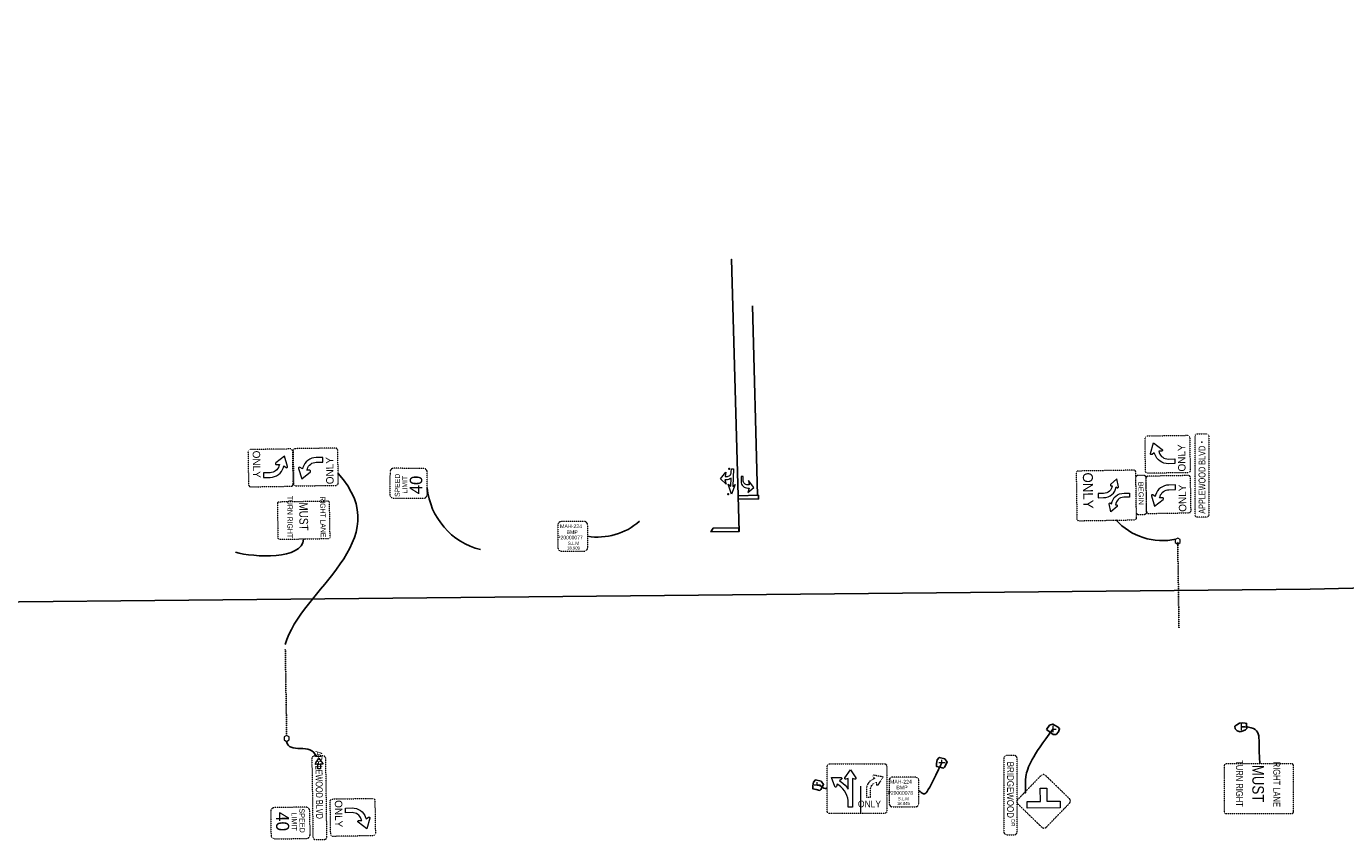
# Model space of a CAD drawing. Extents: x 2474761 to 2485264, y 499455 to 501118.
# Tile 18 of 30: x 2480686 to 2481350, y 500018 to 500427. Entities that reach past the tile are written whole.
import ezdxf
from ezdxf.enums import TextEntityAlignment as Align

# ---------------------------------------------------------------- set-up
doc = ezdxf.new("R2010")
doc.units = 21
doc.header["$MEASUREMENT"] = 0
for name, pattern in [('DGN Style 2', [0.017105, 0.010263, -0.006842]), ('dsolidcl', [0]), ('OhDOT_USTN2', [0.11, 0.069, -0.041])]:
    doc.linetypes.add(name, pattern=pattern)
for name, color, linetype in [('PM_X_Cells', 7, 'Continuous'), ('PM_X_Channelizing_Line', 7, 'Continuous'), ('PM_X_CL_Double_Solid', 2, 'dsolidcl'), ('PM_X_Stop_Line', 7, 'Continuous'), ('RD_X_Cells', 7, 'Continuous'), ('SH_Text', 7, 'Continuous'), ('SN_X_Cantilever_Overhead', 133, 'OhDOT_USTN2'), ('SN_X_Public', 3, 'Continuous')]:
    doc.layers.add(name, color=color, linetype=linetype)
doc.layers.add('PM_X_Cells (Construction)', color=251, linetype='Continuous', lineweight=0)
doc.layers.add('SC_Scratch1', color=7, linetype='Continuous', plot=False)
doc.styles.add('Style-ISO_FONTLEFT', font='ISO_FONTLEFT.shx')

# ---------------------------------------------------------------- blocks, each defined once
blk = doc.blocks.new('R3-5L')
at = {"layer": 'SN_X_Public', "color": 132, "linetype": 'DGN Style 2', "lineweight": 0, "flags": 128}
blk.add_lwpolyline([(-15.36, 4.34), (-14.55, -6.57, 0.414214), (-13.72, -7.29), (-0.32, -6.29, 0.414214), (0.41, -5.45), (-0.41, 5.45, 0.414214), (-1.24, 6.17), (-14.64, 5.18, 0.414214)], format="xyb", close=True, dxfattribs=at)
at = {"layer": 'SN_X_Public', "color": 7, "linetype": 'Continuous', "lineweight": 0, "flags": 128}
blk.add_lwpolyline([(-7.51, 2.63, 0.325607), (-11.76, -0.98), (-11.88, -1.47), (-12.71, -0.97, 0.711791), (-13.16, -1.35), (-11.87, -4.75), (-9.17, -2.31, 0.711791), (-9.4, -1.77), (-10.36, -1.83), (-10.24, -1.35, -0.325589), (-7.39, 1.07), (-5.21, 1.23), (-5.33, 2.79)], format="xyb", close=True, dxfattribs=at)
at = {"layer": 'SN_X_Public', "color": 7, "linetype": 'Continuous', "lineweight": 0, "style": 'Style-ISO_FONTLEFT'}
blk.add_text('ONLY', height=2.5, rotation=94.249, dxfattribs=at).set_placement((-2.71, -1.51), align=Align.MIDDLE_CENTER)
blk = doc.blocks.new('POST')
at = {"layer": 'RD_X_Cells', "color": 30, "linetype": 'Continuous', "lineweight": 0, "flags": 128}
blk.add_lwpolyline([(-0.065, -0.037), (0, -0.075), (0.065, -0.037), (0.065, 0.037), (0, 0.075), (-0.065, 0.037), (-0.065, -0.037)], dxfattribs=at)
blk = doc.blocks.new('D1-H1_1L_1')
at = {"layer": 'SN_X_Public', "color": 132, "linetype": 'DGN Style 2', "lineweight": 0, "flags": 128}
blk.add_lwpolyline([(18.75, 6.67), (-18.75, 6.67, 0.414214), (-20, 5.42), (-20, 1.25, 0.414214), (-18.75, 0), (18.75, 0, 0.414214), (20, 1.25), (20, 5.42, 0.414214)], format="xyb", close=True, dxfattribs=at)
at = {"layer": 'SN_X_Public', "color": 172, "linetype": 'Continuous', "lineweight": 0}
blk.add_point((-16.04, 3.33), dxfattribs=at)
at = {"layer": 'SN_X_Public', "color": 7, "linetype": 'Continuous', "lineweight": 0, "style": 'Style-ISO_FONTLEFT', "width": 0.72}
blk.add_text('APPLEWOOD BLVD', height=3.3333, dxfattribs=at).set_placement((10.14, 3.33), align=Align.MIDDLE_RIGHT)
blk = doc.blocks.new('R2-1')
at = {"layer": 'SN_X_Public', "color": 132, "linetype": 'DGN Style 2', "lineweight": 0, "flags": 128}
blk.add_lwpolyline([(5.62, 18.75), (-5.63, 18.75, 0.414214), (-7.5, 16.87), (-7.5, 1.87, 0.414214), (-5.63, 0), (5.62, 0, 0.414214), (7.5, 1.87), (7.5, 16.87, 0.414214)], format="xyb", close=True, dxfattribs=at)
at = {"layer": 'SN_X_Public', "color": 7, "lineweight": 0, "style": 'Style-ISO_FONTLEFT'}
for s, height, p in [('SPEED', 2.501, (-1.08, 15)), ('40', 6.25, (-0.81, 5.62)), ('LIMIT', 2.501, (-0.69, 11.25))]:
    blk.add_text(s, height=height, dxfattribs=at).set_placement(p, align=Align.MIDDLE_CENTER)
blk = doc.blocks.new('R3-5R')
at = {"layer": 'SN_X_Public', "color": 132, "linetype": 'DGN Style 2', "lineweight": 0, "flags": 128}
blk.add_lwpolyline([(-1.64, 4.5), (1.64, 4.5, -0.414214), (1.88, 4.27), (1.88, 0.23, -0.414214), (1.64, 0), (-1.64, 0, -0.414214), (-1.88, 0.23), (-1.88, 4.27, -0.414214)], format="xyb", close=True, dxfattribs=at)
at = {"layer": 'SN_X_Public', "color": 7, "linetype": 'Continuous', "lineweight": 0, "flags": 128}
blk.add_lwpolyline([(-0.95, 2.19, -0.325607), (0.03, 3.54), (0.17, 3.59), (0.01, 3.82, -0.711791), (0.11, 3.97), (1.16, 3.66), (0.49, 2.79, -0.711791), (0.32, 2.85), (0.32, 3.14), (0.18, 3.09, 0.325589), (-0.48, 2.19), (-0.48, 1.53), (-0.95, 1.53)], format="xyb", close=True, dxfattribs=at)
at = {"layer": 'SN_X_Public', "color": 7, "linetype": 'Continuous', "lineweight": 0, "style": 'Style-ISO_FONTLEFT'}
blk.add_text('ONLY', height=0.75, dxfattribs=at).set_placement((-0.39, 0.84), align=Align.MIDDLE_CENTER)
blk = doc.blocks.new('LFT_1')
at = {"layer": 'SN_X_Public', "color": 7, "linetype": 'Continuous', "lineweight": 0, "flags": 128}
blk.add_lwpolyline([(-0.06, -1.77), (-2.57, 0), (-0.06, 1.77, -0.718024), (0.34, 1.48), (0.08, 0.67), (0.09, 0.67), (2.43, 0.67), (2.43, -0.67), (0.09, -0.67), (0.08, -0.67), (0.34, -1.48, -0.718024)], format="xyb", close=True, dxfattribs=at)
blk = doc.blocks.new('R2-1_2')
at = {"layer": 'SN_X_Public', "color": 132, "linetype": 'DGN Style 2', "lineweight": 0, "flags": 128}
blk.add_lwpolyline([(5.81, 18.69), (-5.44, 18.8, 0.414214), (-7.33, 16.95), (-7.48, 1.95, 0.414214), (-5.62, 0.05), (5.62, -0.05, 0.414214), (7.52, 1.8), (7.66, 16.8, 0.414214)], format="xyb", close=True, dxfattribs=at)
at = {"layer": 'SN_X_Public', "color": 7, "lineweight": 0, "style": 'Style-ISO_FONTLEFT'}
for s, height, p in [('SPEED', 2.501, (-0.93, 15.01)), ('40', 6.25, (-0.76, 5.63)), ('LIMIT', 2.501, (-0.58, 11.26))]:
    blk.add_text(s, height=height, rotation=359.44097, dxfattribs=at).set_placement(p, align=Align.MIDDLE_CENTER)
blk = doc.blocks.new('W16-8P')
at = {"layer": 'SN_X_Public', "color": 132, "linetype": 'DGN Style 2', "lineweight": 0, "flags": 128}
blk.add_lwpolyline([(18.5, 6.49), (-18.37, 6.85, 0.414214), (-19.95, 5.3), (-19.98, 1.76, 0.414214), (-18.44, 0.18), (18.44, -0.18, 0.414214), (20.01, 1.36), (20.05, 4.91, 0.414214)], format="xyb", close=True, dxfattribs=at)
at = {"layer": 'SN_X_Public', "color": 7, "linetype": 'Continuous', "lineweight": 0, "style": 'Style-ISO_FONTLEFT'}
for s, height, width, p in [('BRIDGEWOOD', 3.331, 0.900449, (-16.77, 3.5)), ('DR', 1.874, 0.90045, (12.1, 4.51))]:
    blk.add_text(s, height=height, rotation=359.44097, dxfattribs=dict(at, width=width)).set_placement(p, align=Align.MIDDLE_LEFT)
blk = doc.blocks.new('W2-2L_1')
at = {"layer": 'SN_X_Public', "color": 132, "linetype": 'DGN Style 2', "lineweight": 0, "flags": 128}
blk.add_lwpolyline([(13.11, 14.5), (1.44, 26.4, 0.414214), (-0.92, 26.43), (-12.82, 14.76, 0.414214), (-12.84, 12.4), (-1.17, 0.5, 0.414214), (1.18, 0.48), (13.08, 12.15, 0.414214)], format="xyb", close=True, dxfattribs=at)
at = {"layer": 'SN_X_Public', "color": 7, "linetype": 'Continuous', "lineweight": 0, "flags": 128}
blk.add_lwpolyline([(0.15, 15.12), (0.21, 21.78), (3.55, 21.75), (3.38, 5.09), (0.05, 5.12), (0.11, 11.78), (-6.55, 11.85), (-6.52, 15.18)], close=True, dxfattribs=at)
blk = doc.blocks.new('R3-9a')
at = {"layer": 'SN_X_Public', "color": 132, "linetype": 'DGN Style 2', "lineweight": 0, "flags": 128}
blk.add_lwpolyline([(11.5, 30), (-11.5, 30, 0.414214), (-12.5, 29), (-12.5, 1, 0.414214), (-11.5, 0), (11.5, 0, 0.414214), (12.5, 1), (12.5, 29, 0.414214)], format="xyb", close=True, dxfattribs=at)
at = {"layer": 'SN_X_Public', "color": 7, "linetype": 'Continuous', "lineweight": 0, "flags": 128}
for points in [[(-1.02, 26.66), (1.06, 26.66), (1.06, 23.71), (1.06, 23.71, 0.38093), (4.84, 19.53), (4.84, 19.53), (4.84, 20.14), (4.84, 20.14, -0.576454), (5.55, 20.29), (5.55, 20.29), (8.34, 17.2), (4.27, 16.36), (4.27, 16.36, -0.686927), (3.87, 17.03), (3.87, 17.03), (4.19, 17.52), (4.19, 17.52, -0.372924), (-1.02, 23.95), (-1.02, 23.95)], [(-1.04, 10.87), (1.04, 10.87), (1.04, 13.58), (1.04, 13.58, 0.375838), (-4.23, 20.03), (-4.23, 20.02), (-3.77, 20.65), (-3.77, 20.65, 0.545145), (-4.25, 21.17), (-4.25, 21.17), (-8.31, 20.33), (-5.52, 17.24), (-5.52, 17.24, 0.576454), (-4.81, 17.39), (-4.81, 17.39), (-4.81, 18), (-4.81, 18, -0.391865), (-1.04, 13.66), (-1.04, 13.66)]]:
    blk.add_lwpolyline(points, format="xyb", close=True, dxfattribs=at)
at = {"layer": 'SN_X_Public', "color": 7, "linetype": 'Continuous', "lineweight": 0, "style": 'Style-ISO_FONTLEFT'}
blk.add_text('ONLY', height=5, dxfattribs=at).set_placement((-2.61, 5.84), align=Align.MIDDLE_CENTER)
blk = doc.blocks.new('R3-9cP')
at = {"layer": 'SN_X_Public', "color": 132, "linetype": 'DGN Style 2', "lineweight": 0, "flags": 128}
blk.add_lwpolyline([(-8.75, 5), (8.75, 5, -0.414214), (10, 3.75), (10, 1.25, -0.414214), (8.75, 0), (-8.75, 0, -0.414214), (-10, 1.25), (-10, 3.75, -0.414214)], format="xyb", close=True, dxfattribs=at)
at = {"layer": 'SN_X_Public', "color": 7, "linetype": 'Continuous', "lineweight": 0, "style": 'Style-ISO_FONTLEFT', "width": 1.12}
blk.add_text('BEGIN', height=2.5, dxfattribs=at).set_placement((-0.78, 2.5), align=Align.MIDDLE_CENTER)
blk = doc.blocks.new('D1-H1_1R_1')
at = {"layer": 'SN_X_Public', "color": 132, "linetype": 'DGN Style 2', "lineweight": 0, "flags": 128}
blk.add_lwpolyline([(-18.75, 6.67), (18.75, 6.67, -0.414214), (20, 5.42), (20, 1.25, -0.414214), (18.75, 0), (-18.75, 0, -0.414214), (-20, 1.25), (-20, 5.42, -0.414214)], format="xyb", close=True, dxfattribs=at)
at = {"layer": 'SN_X_Public', "color": 172, "linetype": 'Continuous', "lineweight": 0}
blk.add_point((16.04, 3.33), dxfattribs=at)
at = {"layer": 'SN_X_Public', "color": 7, "linetype": 'Continuous', "lineweight": 0, "style": 'Style-ISO_FONTLEFT', "width": 0.72}
blk.add_text('APPLEWOOD BLVD', height=3.3333, dxfattribs=at).set_placement((-18.33, 3.33), align=Align.MIDDLE_LEFT)
blk = doc.blocks.new('PMRT')
at = {"layer": 'PM_X_Cells', "color": 7, "linetype": 'Continuous', "lineweight": 0, "flags": 128}
blk.add_lwpolyline([(-5.52, 3.33, -0.418865), (-2.24, 0), (-2.24, 0), (-2.24, -0.67), (0, 0), (-2.56, -3), (-6.08, -0.33), (-3.84, -0.67), (-3.84, 0.04, 0.414214), (-6.14, 2.33), (-8, 2.33), (-8, 3.33), (-5.52, 3.33)], format="xyb", close=True, dxfattribs=at)
blk = doc.blocks.new('PMLT')
at = {"layer": 'PM_X_Cells', "color": 7, "linetype": 'Continuous', "lineweight": 0, "extrusion": (0, 0, -1), "flags": 128}
blk.add_lwpolyline([(12.75, -1.17), (12.75, -2.17), (4, -2.17), (5, -3.4), (0, -1.67), (5, 0.07), (4, -1.17), (8.1, -1.17, -0.198709), (7.18, 1.17), (7.18, 1.17), (7.18, 1.83), (4.94, 1.17), (7.5, 4.17), (11.02, 1.5), (8.78, 1.83), (8.78, 1.13, 0.414214), (11.08, -1.17), (11.08, -1.17)], format="xyb", close=True, dxfattribs=at)
at = {"layer": 'PM_X_Cells (Construction)', "color": 7, "linetype": 'Continuous', "lineweight": 30}
for p in [(0, 0), (-12.75, 0)]:
    blk.add_point(p, dxfattribs=at)
blk = doc.blocks.new('SGN1P')
at = {"layer": 'SN_X_Public', "color": 3, "linetype": 'Continuous', "lineweight": 0}
for p, q in [((0, 0), (-0.08, 0)), ((0, 0.08), (0, -0.08))]:
    blk.add_line(p, q, dxfattribs=at)

msp = doc.modelspace()

# ---------------------------------------------------------------- linework, layer by layer
at = {"layer": 'PM_X_Channelizing_Line', "flags": 128}
msp.add_lwpolyline([(2481044.31, 500173.06), (2481040.59, 500310.05), (2481040.52, 500310.04), (2481040.55, 500310.02)], dxfattribs=at)
at = {"layer": 'PM_X_CL_Double_Solid'}
msp.add_line((2481053.54, 500191.34), (2481051.07, 500286.59), dxfattribs=at)
at = {"layer": 'PM_X_Stop_Line', "flags": 128}
for points in [[(2481054.04, 500191.36), (2481043.91, 500191.08), (2481043.89, 500189.28), (2481054.14, 500189.46)], [(2481044.23, 500174.96), (2481031.29, 500174.71), (2481030.19, 500172.9), (2481044.28, 500173.02)]]:
    msp.add_lwpolyline(points, close=True, dxfattribs=at)
at = {"layer": 'SC_Scratch1', "flags": 128}
msp.add_lwpolyline([(2479476.72, 500116.06), (2480100.14, 500131.93), (2481331.82, 500143.98), (2481983.86, 500159.28), (2482687.05, 500160), (2483435.82, 500165.39), (2484029.96, 500184.52), (2484461.06, 500204.03), (2484280.92, 500836.22), (2477604.76, 500751.23)], dxfattribs=at)
for points in [[(2481199.06, 500073.47), (2481202.38, 500070.93), (2481203.87, 500070.96), (2481205.18, 500072.24), (2481205.67, 500073.85), (2481204.91, 500074.61), (2481203.19, 500075.63), (2481202.23, 500076.2), (2481200.66, 500075.69)], [(2481296.59, 500072.34), (2481295, 500072.86), (2481294.03, 500073.86), (2481293.96, 500075.06), (2481294.85, 500075.79), (2481296.19, 500076.66), (2481297.61, 500076.83), (2481299.01, 500076.61), (2481299.83, 500076.48), (2481299.91, 500073.91), (2481299.21, 500073.21), (2481298.11, 500072.73)], [(2481145.32, 500054.44), (2481147.18, 500054.01), (2481147.82, 500054.47), (2481149.11, 500056.98), (2481147.88, 500058.67), (2481145.08, 500059.4), (2481143.98, 500058.15), (2481143.65, 500056.34), (2481143.74, 500054.82)], [(2481083.06, 500043.21), (2481084.93, 500042.77), (2481085.57, 500043.24), (2481086.85, 500045.75), (2481085.63, 500047.44), (2481082.83, 500048.17), (2481081.72, 500046.91), (2481081.4, 500045.1), (2481081.49, 500043.59)]]:
    msp.add_lwpolyline(points, close=True, dxfattribs=at)
at = {"layer": 'SH_Text'}
for centre, radius, start, end in [((2480922.79, 500198.56), 35.65, 185.66076, 256.06692), ((2481257.43, 500200.15), 31.67, 222.1008, 282.44932)]:
    msp.add_arc(centre, radius, start, end, dxfattribs=at)
at = {"layer": 'SH_Text', "extrusion": (0, 0, -1)}
msp.add_arc((-2480973.17, 500202.13), 31.88, 228.69364, 279.12128, dxfattribs=at)
at = {"layer": 'SH_Text'}
for points in [[(2480842.46, 500202.22), (2480873.48, 500168.34), (2480823.36, 500143.6), (2480815.9, 500116.18)], [(2480825, 500169.18), (2480824.7, 500158.93), (2480800.04, 500159.91), (2480790.82, 500162.66)], [(2481188.05, 500041.78), (2481189, 500040.27), (2481187.01, 500049.5), (2481191.8, 500059.7), (2481202.28, 500073.65)], [(2481306.42, 500056.18), (2481305.87, 500065.69), (2481306.96, 500072.22), (2481302.84, 500074.88), (2481297.09, 500074.77)], [(2480831.21, 500060.11), (2480829.55, 500066.9), (2480817.14, 500060.99), (2480816.6, 500067.45)], [(2481134.86, 500042.66), (2481138.47, 500040.32), (2481137, 500037.59), (2481146.44, 500056.66)], [(2481088.7, 500043.72), (2481085.63, 500043.57), (2481086.53, 500045.48), (2481083.68, 500045.43)]]:
    msp.add_open_spline(points, degree=3, dxfattribs=at)
at = {"layer": 'SN_X_Cantilever_Overhead'}
for p, q in [((2481265.12, 500167.94), (2481265.78, 500124.58)), ((2480815.93, 500113.81), (2480816.6, 500070.45))]:
    msp.add_line(p, q, dxfattribs=at)
at = {"layer": 'SN_X_Public', "color": 7, "linetype": 'Continuous', "lineweight": 0}
msp.add_line((2481105.37, 500044.97), (2481105.37, 500031.22), dxfattribs=at)
at = {"layer": 'SN_X_Public', "color": 132, "linetype": 'DGN Style 2', "lineweight": 0, "flags": 128}
for points in [[(2480838.45, 500170.28), (2480838.18, 500187.53), (2480838.18, 500187.52, 0.414214), (2480837.42, 500188.26), (2480837.42, 500188.26), (2480812.67, 500187.88), (2480812.67, 500187.88, 0.414214), (2480811.94, 500187.12), (2480811.94, 500187.12), (2480812.2, 500169.87), (2480812.2, 500169.87, 0.414214), (2480812.96, 500169.13), (2480812.96, 500169.13), (2480837.71, 500169.52), (2480837.71, 500169.52, 0.414214)], [(2480966.24, 500178.1), (2480954.99, 500178.1, 0.414214), (2480953.12, 500176.23), (2480953.12, 500164.98, 0.414214), (2480954.99, 500163.1), (2480966.24, 500163.1, 0.414214), (2480968.12, 500164.98), (2480968.12, 500176.23, 0.414214)], [(2481089.95, 500056.22), (2481117.45, 500056.22, -0.414214), (2481118.7, 500054.97), (2481118.7, 500032.47, -0.414214), (2481117.45, 500031.22), (2481089.95, 500031.22, -0.414214), (2481088.7, 500032.47), (2481088.7, 500054.97, -0.414214)], [(2481323.48, 500032.18), (2481323.48, 500055.18), (2481323.48, 500055.18, 0.414214), (2481322.48, 500056.18), (2481322.48, 500056.18), (2481289.48, 500056.18), (2481289.48, 500056.18, 0.414214), (2481288.48, 500055.18), (2481288.48, 500055.18), (2481288.48, 500032.18), (2481288.48, 500032.18, 0.414214), (2481289.48, 500031.18), (2481289.48, 500031.18), (2481322.48, 500031.18), (2481322.48, 500031.18, 0.414214)], [(2481132.94, 500049.54), (2481121.69, 500049.54, 0.414214), (2481119.82, 500047.66), (2481119.82, 500036.41, 0.414214), (2481121.69, 500034.54), (2481132.94, 500034.54, 0.414214), (2481134.82, 500036.41), (2481134.82, 500047.66, 0.414214)]]:
    msp.add_lwpolyline(points, format="xyb", close=True, dxfattribs=at)
at = {"layer": 'SN_X_Public', "color": 7, "linetype": 'Continuous', "lineweight": 0, "flags": 128}
msp.add_lwpolyline([(2481100.37, 500053.1), (2481103.11, 500049.11, -0.712491), (2481102.64, 500048.48), (2481101.41, 500048.86), (2481101.41, 500034.35), (2481099.32, 500034.35), (2481099.32, 500036.33, 0.246076), (2481094.57, 500045.4), (2481093.74, 500045.98), (2481093.36, 500044.75, -0.712491), (2481092.57, 500044.72), (2481090.86, 500049.24), (2481095.69, 500049.23, -0.712491), (2481095.94, 500048.48), (2481094.93, 500047.69), (2481095.76, 500047.12, -0.09881), (2481099.32, 500043.42), (2481099.32, 500048.86), (2481098.1, 500048.48, -0.712491), (2481097.63, 500049.11)], format="xyb", close=True, dxfattribs=at)
at = {"layer": 'SN_X_Public', "color": 7, "linetype": 'DGN Style 2', "lineweight": 0, "flags": 128}
msp.add_lwpolyline([(2481116.82, 500049.56), (2481112.08, 500050.48, 0.712491), (2481111.69, 500049.8), (2481112.53, 500048.83), (2481111.9, 500048.55, 0.29875), (2481108.39, 500043.2), (2481108.39, 500039.35), (2481110.47, 500039.35), (2481110.47, 500043.2, -0.29875), (2481112.73, 500046.64), (2481113.36, 500046.91), (2481113.49, 500045.63, 0.712491), (2481114.26, 500045.46)], format="xyb", close=True, dxfattribs=at)

# ---------------------------------------------------------------- block references
at = {"layer": 'PM_X_Cells', "color": 7, "linetype": 'Continuous', "lineweight": 30, "extrusion": (0, 0, -1)}
for name, p, rotation in [('PMLT', (-2481038.8, 500191.86), 272.1364249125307), ('PMRT', (-2481048.68, 500192.66), 270)]:
    msp.add_blockref(name, p, dxfattribs=dict(at, rotation=rotation))
at = {"layer": 'RD_X_Cells', "color": 30, "linetype": 'Continuous', "lineweight": 0, "xscale": 20, "yscale": 20, "zscale": 20, "rotation": 180}
for p in [(2481265.13, 500168.25), (2480816.6, 500068.95)]:
    msp.add_blockref('POST', p, dxfattribs=at)
at = {"layer": 'SN_X_Public', "color": 132, "linetype": 'DGN Style 2', "lineweight": 0}
for name, p, xscale, yscale, zscale, rotation in [('R3-5R', (2481271.29, 500212.07), 5.000248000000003, 5.000248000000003, 5.000248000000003, 90.88404208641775), ('D1-H1_1R_1', (2481280.85, 500201.23), 1.05, 1.05, 1.05, 90), ('R3-5L', (2480797.27, 500204.88), 1.5, 1.5, 1.5, 176.6349969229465), ('R3-5L', (2480842.46, 500205.67), 1.5, 1.5, 1.5, 356.6349969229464), ('R3-5L', (2481271.7, 500191.84), 1.5, 1.5, 1.5, 356.6349969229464), ('D1-H1_1L_1', (2480829.57, 500039.07), 1.05, 1.05, 1.05, 270.8091507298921), ('R3-5R', (2480838.64, 500029.07), 5.000248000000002, 5.000248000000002, 5.000248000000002, 270.8840420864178)]:
    msp.add_blockref(name, p, dxfattribs=dict(at, xscale=xscale, yscale=yscale, zscale=zscale, rotation=rotation))
at = {"layer": 'SN_X_Public', "color": 7, "lineweight": 0, "rotation": 90.06977444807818}
msp.add_blockref('R2-1_2', (2480887.33, 500197.23), dxfattribs=at)
at = {"layer": 'SN_X_Public', "color": 7, "linetype": 'Continuous', "lineweight": 0}
for name, p, rotation in [('R3-9a', (2481214.21, 500190.95), 270.8840420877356), ('W16-8P', (2481177.61, 500040.44), 270.5590288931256)]:
    msp.add_blockref(name, p, dxfattribs=dict(at, rotation=rotation))
at = {"layer": 'SN_X_Public', "color": 132, "linetype": 'DGN Style 2', "lineweight": 0}
for name, p, rotation in [('R3-9cP', (2481244.2, 500191.41), 270.8840420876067), ('W2-2L_1', (2481184.2, 500037.11), 271.4430709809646)]:
    msp.add_blockref(name, p, dxfattribs=dict(at, rotation=rotation))
at = {"layer": 'SN_X_Public', "color": 3, "linetype": 'Continuous', "lineweight": 0, "extrusion": (0, 0, -1), "xscale": 20, "yscale": 20, "zscale": 20}
for p in [(-2481202.28, 500073.65), (-2481297.09, 500074.77)]:
    msp.add_blockref('SGN1P', p, dxfattribs=at)
at = {"layer": 'SN_X_Public', "color": 7, "linetype": 'Continuous', "lineweight": 0, "xscale": 1.05, "yscale": 1.05, "zscale": 1.05, "rotation": 270.8091507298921}
msp.add_blockref('LFT_1', (2480832.91, 500056.27), dxfattribs=at)
at = {"layer": 'SN_X_Public', "color": 3, "linetype": 'Continuous', "lineweight": 0, "xscale": 20, "yscale": 20, "zscale": 20}
for p, rotation in [((2481146.44, 500056.66), 270), ((2481083.68, 500045.43), 270.000000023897)]:
    msp.add_blockref('SGN1P', p, dxfattribs=dict(at, rotation=rotation))
at = {"layer": 'SN_X_Public', "color": 7, "lineweight": 0, "xscale": 1.05, "yscale": 1.05, "zscale": 1.05, "rotation": 270.8840420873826}
msp.add_blockref('R2-1', (2480808.64, 500026.25), dxfattribs=at)

# ---------------------------------------------------------------- texts
at = {"layer": 'SN_X_Public', "color": 7, "linetype": 'Continuous', "lineweight": 0, "style": 'Style-ISO_FONTLEFT'}
for s, height, rotation, width, p in [('TURN RIGHT', 2.625, 270, 0.785714, (2480818.3, 500180.4)), ('MUST', 4.375, 270.88404, 0.857144, (2480825.16, 500180.59)), ('RIGHT LANE', 2.625, 270.88404, 0.785714, (2480834.87, 500180.41)), ('TURN RIGHT', 3.5, 270, 0.785714, (2481296.23, 500046.27)), ('MUST', 5.833, 270, 0.857144, (2481305.6, 500046.25)), ('RIGHT LANE', 3.5, 270, 0.785714, (2481314.97, 500045.87))]:
    msp.add_text(s, height=height, rotation=rotation, dxfattribs=dict(at, width=width)).set_placement(p, align=Align.MIDDLE_CENTER)
for s, height, width, p in [('MAH-224', 1.875, 0.959808, (2480959.75, 500175.68)), ('BMP', 1.875, 0.959808, (2480960.29, 500172.75)), ('P20000077', 1.875, 0.79984, (2480959.22, 500170.03)), ('MAH-224', 1.875, 0.959808, (2481125.81, 500047.2)), ('BMP', 1.875, 0.959808, (2481126.35, 500044.27)), ('P20000078', 1.875, 0.79984, (2481125.49, 500041.55)), ('ONLY', 3.333, 0.960096, (2481109.97, 500036.01))]:
    msp.add_text(s, height=height, dxfattribs=dict(at, width=width)).set_placement(p, align=Align.MIDDLE_CENTER)
at = {"layer": 'SN_X_Public', "color": 7, "linetype": 'Continuous', "lineweight": 0, "char_height": 1.5753, "attachment_point": 5, "line_spacing_factor": 0.9, "style": 'Style-ISO_FONTLEFT'}
for s, insert in [('\\H1x;\\W0.929814;S.L.M\\P18.909', (2480960.97, 500165.91)), ('\\H1x;\\W0.929814;S.L.M\\P18.845', (2481127.03, 500037.43))]:
    msp.add_mtext(s, dxfattribs=dict(at, insert=insert))

doc.saveas('drawing.dxf')
